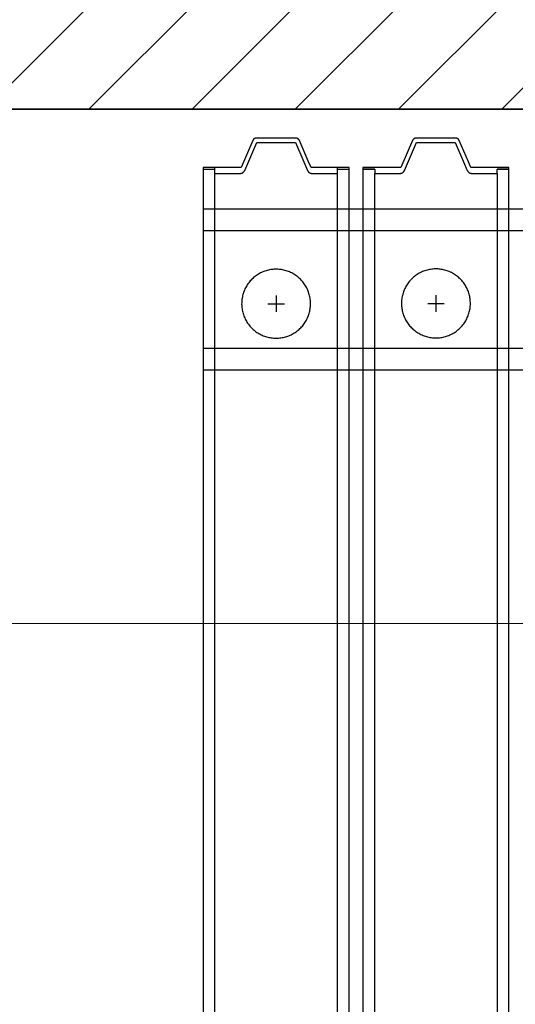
# Model space of a CAD drawing. Header units: millimetres. Extents: x -587 to 358276, y -26688 to 221215.
# Tile 196 of 256: x 11330 to 11364, y 10304 to 10372. Entities that reach past the tile are written whole.
import ezdxf

# ---------------------------------------------------------------- set-up
doc = ezdxf.new("R2010")
doc.units = ezdxf.units.MM
doc.header["$MEASUREMENT"] = 0
for name, color, linetype, lineweight in [('A_ściany projektowane', 5, 'Continuous', 35), ('l.wypełnien', 253, 'Continuous', 5), ('wymiarowanie', 176, 'Continuous', 9)]:
    doc.layers.add(name, color=color, linetype=linetype, lineweight=lineweight)
doc.layers.add('AVECO MODUŁY', color=40, linetype='Continuous')
doc.layers.add('AVECO TORY', color=7, linetype='Continuous')
doc.styles.add('styl2', font='simplex.shx')
doc.dimstyles.new('Skala 1-50', dxfattribs={"dimtxt": 12, "dimasz": 5, "dimexe": 1, "dimexo": 1, "dimgap": 1.5, "dimtad": 1, "dimdec": 1, "dimrnd": 0.5, "dimtxsty": 'styl2', "dimblk": 'ARCHTICK', "dimcen": 5, "dimadec": 0, "dimazin": 0, "dimtfac": 1, "dimtdec": 1, "dimtmove": 1, "dimatfit": 3, "dimldrblk": 'ARCHTICK', "dimfxl": 5, "dimfxlon": 1, "dimlwd": -1, "dimlwe": -1, "dimarcsym": 0})

# ---------------------------------------------------------------- blocks, each defined once
blk = doc.blocks.new('_ArchTick')
at = {"color": 0, "linetype": 'ByBlock', "const_width": 0.15}
blk.add_lwpolyline([(-0.5, -0.5), (0.5, 0.5)], dxfattribs=at)
blk = doc.blocks.new('*D3960')
at = {"layer": 'Defpoints', "color": 0}
for p in [(11212.912, 10365.413), (11839.145, 10365.413), (11839.145, 10330.215)]:
    blk.add_point(p, dxfattribs=at)
at = {"layer": 'wymiarowanie', "color": 0}
for p, q in [((11212.912, 10335.215), (11212.912, 10329.215)), ((11839.145, 10335.215), (11839.145, 10329.215)), ((11212.912, 10330.215), (11839.145, 10330.215))]:
    blk.add_line(p, q, dxfattribs=at)
at = {"layer": 'wymiarowanie', "color": 0, "xscale": 5, "yscale": 5, "zscale": 5, "rotation": 180}
blk.add_blockref('_ArchTick', (11212.912, 10330.215), dxfattribs=at)
at = {"layer": 'wymiarowanie', "color": 0, "xscale": 5, "yscale": 5, "zscale": 5}
blk.add_blockref('_ArchTick', (11839.145, 10330.215), dxfattribs=at)
at = {"layer": 'wymiarowanie', "color": 0, "insert": (11526.029, 10338.017), "char_height": 12, "attachment_point": 5, "style": 'styl2'}
blk.add_mtext('626', dxfattribs=at)

msp = doc.modelspace()

# ---------------------------------------------------------------- hatches: boundary and pattern name
at = {"layer": 'l.wypełnien'}
h = msp.add_hatch(dxfattribs=at)
h.set_pattern_fill('ANSI31', color=5, scale=40, style=0)
h.set_pattern_definition([(45, (0, 6.0705), (-3.5355339, 3.5355339), [])])
h.paths.add_polyline_path([(11291.352, 10408.593), (11291.352, 10365.413), (11391.259, 10365.413), (11391.259, 10408.593)])

# ---------------------------------------------------------------- linework, layer by layer
at = {"layer": 'A_ściany projektowane', "color": 5}
msp.add_lwpolyline([(11291.352, 10408.593), (11391.259, 10408.593), (11391.259, 10365.413), (11291.352, 10365.413)], close=True, dxfattribs=at)
at = {"layer": 'AVECO MODUŁY', "color": 7}
for p, q in [((11346.383, 10363.281), (11346.381, 10363.276)), ((11346.385, 10363.286), (11346.383, 10363.281)), ((11346.388, 10363.291), (11346.385, 10363.286)), ((11346.39, 10363.295), (11346.388, 10363.291)), ((11346.393, 10363.3), (11346.39, 10363.295)), ((11346.396, 10363.304), (11346.393, 10363.3)), ((11346.399, 10363.309), (11346.396, 10363.304)), ((11346.401, 10363.314), (11346.399, 10363.309)), ((11346.404, 10363.318), (11346.401, 10363.314)), ((11346.408, 10363.323), (11346.404, 10363.318)), ((11346.411, 10363.327), (11346.408, 10363.323)), ((11346.414, 10363.331), (11346.411, 10363.327)), ((11346.417, 10363.336), (11346.414, 10363.331)), ((11346.421, 10363.34), (11346.417, 10363.336)), ((11346.424, 10363.344), (11346.421, 10363.34)), ((11346.428, 10363.348), (11346.424, 10363.344)), ((11346.432, 10363.352), (11346.428, 10363.348)), ((11346.436, 10363.356), (11346.432, 10363.352)), ((11346.439, 10363.36), (11346.436, 10363.356)), ((11346.443, 10363.364), (11346.439, 10363.36)), ((11346.447, 10363.368), (11346.443, 10363.364)), ((11346.452, 10363.372), (11346.447, 10363.368)), ((11346.456, 10363.376), (11346.452, 10363.372)), ((11346.46, 10363.379), (11346.456, 10363.376)), ((11346.464, 10363.383), (11346.46, 10363.379)), ((11346.469, 10363.386), (11346.464, 10363.383)), ((11346.473, 10363.39), (11346.469, 10363.386)), ((11346.478, 10363.393), (11346.473, 10363.39)), ((11346.482, 10363.396), (11346.478, 10363.393)), ((11346.487, 10363.399), (11346.482, 10363.396)), ((11346.492, 10363.403), (11346.487, 10363.399)), ((11346.497, 10363.405), (11346.492, 10363.403)), ((11346.501, 10363.408), (11346.497, 10363.405)), ((11346.506, 10363.411), (11346.501, 10363.408)), ((11346.511, 10363.414), (11346.506, 10363.411)), ((11346.516, 10363.416), (11346.511, 10363.414)), ((11346.521, 10363.419), (11346.516, 10363.416)), ((11346.526, 10363.421), (11346.521, 10363.419)), ((11346.531, 10363.424), (11346.526, 10363.421)), ((11346.537, 10363.426), (11346.531, 10363.424)), ((11346.542, 10363.428), (11346.537, 10363.426)), ((11346.547, 10363.43), (11346.542, 10363.428)), ((11346.552, 10363.432), (11346.547, 10363.43)), ((11346.557, 10363.434), (11346.552, 10363.432)), ((11346.563, 10363.435), (11346.557, 10363.434)), ((11346.568, 10363.437), (11346.563, 10363.435)), ((11346.573, 10363.438), (11346.568, 10363.437)), ((11346.578, 10363.44), (11346.573, 10363.438)), ((11346.584, 10363.441), (11346.578, 10363.44)), ((11346.589, 10363.442), (11346.584, 10363.441)), ((11346.594, 10363.443), (11346.589, 10363.442)), ((11346.6, 10363.444), (11346.594, 10363.443)), ((11346.605, 10363.445), (11346.6, 10363.444)), ((11346.61, 10363.446), (11346.605, 10363.445)), ((11346.616, 10363.447), (11346.61, 10363.446)), ((11346.621, 10363.447), (11346.616, 10363.447)), ((11346.626, 10363.448), (11346.621, 10363.447)), ((11346.632, 10363.448), (11346.626, 10363.448)), ((11346.637, 10363.449), (11346.632, 10363.448)), ((11346.642, 10363.449), (11346.637, 10363.449)), ((11346.652, 10363.449), (11346.642, 10363.449)), ((11349.318, 10363.449), (11346.652, 10363.449)), ((11349.323, 10363.449), (11349.318, 10363.449)), ((11349.328, 10363.448), (11349.323, 10363.449)), ((11349.333, 10363.448), (11349.328, 10363.448)), ((11349.339, 10363.447), (11349.333, 10363.448)), ((11349.344, 10363.447), (11349.339, 10363.447)), ((11349.349, 10363.446), (11349.344, 10363.447)), ((11349.355, 10363.445), (11349.349, 10363.446)), ((11349.36, 10363.444), (11349.355, 10363.445)), ((11349.365, 10363.443), (11349.36, 10363.444)), ((11349.371, 10363.442), (11349.365, 10363.443)), ((11349.376, 10363.441), (11349.371, 10363.442)), ((11349.381, 10363.44), (11349.376, 10363.441)), ((11349.387, 10363.438), (11349.381, 10363.44)), ((11349.392, 10363.437), (11349.387, 10363.438)), ((11349.397, 10363.435), (11349.392, 10363.437)), ((11349.402, 10363.434), (11349.397, 10363.435)), ((11349.408, 10363.432), (11349.402, 10363.434)), ((11349.413, 10363.43), (11349.408, 10363.432)), ((11349.418, 10363.428), (11349.413, 10363.43)), ((11349.423, 10363.426), (11349.418, 10363.428)), ((11349.428, 10363.424), (11349.423, 10363.426)), ((11349.433, 10363.421), (11349.428, 10363.424)), ((11349.438, 10363.419), (11349.433, 10363.421)), ((11349.443, 10363.416), (11349.438, 10363.419)), ((11349.448, 10363.414), (11349.443, 10363.416)), ((11349.453, 10363.411), (11349.448, 10363.414)), ((11349.458, 10363.408), (11349.453, 10363.411)), ((11349.463, 10363.405), (11349.458, 10363.408)), ((11349.468, 10363.403), (11349.463, 10363.405)), ((11349.473, 10363.399), (11349.468, 10363.403)), ((11349.477, 10363.396), (11349.473, 10363.399)), ((11349.482, 10363.393), (11349.477, 10363.396)), ((11349.486, 10363.39), (11349.482, 10363.393)), ((11349.491, 10363.386), (11349.486, 10363.39)), ((11349.495, 10363.383), (11349.491, 10363.386)), ((11349.5, 10363.379), (11349.495, 10363.383)), ((11349.504, 10363.376), (11349.5, 10363.379)), ((11349.508, 10363.372), (11349.504, 10363.376)), ((11349.512, 10363.368), (11349.508, 10363.372)), ((11349.516, 10363.364), (11349.512, 10363.368)), ((11349.52, 10363.36), (11349.516, 10363.364)), ((11349.524, 10363.356), (11349.52, 10363.36)), ((11349.528, 10363.352), (11349.524, 10363.356)), ((11349.532, 10363.348), (11349.528, 10363.352)), ((11349.535, 10363.344), (11349.532, 10363.348)), ((11349.539, 10363.34), (11349.535, 10363.344)), ((11349.542, 10363.336), (11349.539, 10363.34)), ((11349.546, 10363.331), (11349.542, 10363.336)), ((11349.549, 10363.327), (11349.546, 10363.331)), ((11349.552, 10363.323), (11349.549, 10363.327)), ((11349.555, 10363.318), (11349.552, 10363.323)), ((11349.558, 10363.314), (11349.555, 10363.318)), ((11349.561, 10363.309), (11349.558, 10363.314)), ((11349.564, 10363.304), (11349.561, 10363.309)), ((11349.567, 10363.3), (11349.564, 10363.304)), ((11349.569, 10363.295), (11349.567, 10363.3)), ((11349.572, 10363.291), (11349.569, 10363.295)), ((11349.574, 10363.286), (11349.572, 10363.291)), ((11349.577, 10363.281), (11349.574, 10363.286)), ((11349.579, 10363.276), (11349.577, 10363.281)), ((11357.326, 10363.281), (11357.324, 10363.276)), ((11357.329, 10363.286), (11357.326, 10363.281)), ((11357.331, 10363.291), (11357.329, 10363.286)), ((11357.334, 10363.295), (11357.331, 10363.291)), ((11357.336, 10363.3), (11357.334, 10363.295)), ((11357.339, 10363.304), (11357.336, 10363.3)), ((11357.342, 10363.309), (11357.339, 10363.304)), ((11357.345, 10363.314), (11357.342, 10363.309)), ((11357.348, 10363.318), (11357.345, 10363.314)), ((11357.351, 10363.323), (11357.348, 10363.318)), ((11357.354, 10363.327), (11357.351, 10363.323)), ((11357.357, 10363.331), (11357.354, 10363.327)), ((11357.361, 10363.336), (11357.357, 10363.331)), ((11357.364, 10363.34), (11357.361, 10363.336)), ((11357.368, 10363.344), (11357.364, 10363.34)), ((11357.371, 10363.348), (11357.368, 10363.344)), ((11357.375, 10363.352), (11357.371, 10363.348)), ((11357.379, 10363.356), (11357.375, 10363.352)), ((11357.383, 10363.36), (11357.379, 10363.356)), ((11357.387, 10363.364), (11357.383, 10363.36)), ((11357.391, 10363.368), (11357.387, 10363.364)), ((11357.395, 10363.372), (11357.391, 10363.368)), ((11357.399, 10363.376), (11357.395, 10363.372)), ((11357.403, 10363.379), (11357.399, 10363.376)), ((11357.408, 10363.383), (11357.403, 10363.379)), ((11357.412, 10363.386), (11357.408, 10363.383)), ((11357.417, 10363.39), (11357.412, 10363.386)), ((11357.421, 10363.393), (11357.417, 10363.39)), ((11357.426, 10363.396), (11357.421, 10363.393)), ((11357.43, 10363.399), (11357.426, 10363.396)), ((11357.435, 10363.403), (11357.43, 10363.399)), ((11357.44, 10363.405), (11357.435, 10363.403)), ((11357.445, 10363.408), (11357.44, 10363.405)), ((11357.45, 10363.411), (11357.445, 10363.408)), ((11357.455, 10363.414), (11357.45, 10363.411)), ((11357.46, 10363.416), (11357.455, 10363.414)), ((11357.465, 10363.419), (11357.46, 10363.416)), ((11357.47, 10363.421), (11357.465, 10363.419)), ((11357.475, 10363.424), (11357.47, 10363.421)), ((11357.48, 10363.426), (11357.475, 10363.424)), ((11357.485, 10363.428), (11357.48, 10363.426)), ((11357.49, 10363.43), (11357.485, 10363.428)), ((11357.495, 10363.432), (11357.49, 10363.43)), ((11357.501, 10363.434), (11357.495, 10363.432)), ((11357.506, 10363.435), (11357.501, 10363.434)), ((11357.511, 10363.437), (11357.506, 10363.435)), ((11357.517, 10363.438), (11357.511, 10363.437)), ((11357.522, 10363.44), (11357.517, 10363.438)), ((11357.527, 10363.441), (11357.522, 10363.44)), ((11357.532, 10363.442), (11357.527, 10363.441)), ((11357.538, 10363.443), (11357.532, 10363.442)), ((11357.543, 10363.444), (11357.538, 10363.443)), ((11357.548, 10363.445), (11357.543, 10363.444)), ((11357.554, 10363.446), (11357.548, 10363.445)), ((11357.559, 10363.447), (11357.554, 10363.446)), ((11357.564, 10363.447), (11357.559, 10363.447)), ((11357.57, 10363.448), (11357.564, 10363.447)), ((11357.575, 10363.448), (11357.57, 10363.448)), ((11357.58, 10363.449), (11357.575, 10363.448)), ((11357.585, 10363.449), (11357.58, 10363.449)), ((11357.596, 10363.449), (11357.585, 10363.449)), ((11360.261, 10363.449), (11357.596, 10363.449)), ((11360.266, 10363.449), (11360.261, 10363.449)), ((11360.272, 10363.448), (11360.266, 10363.449)), ((11360.277, 10363.448), (11360.272, 10363.448)), ((11360.282, 10363.447), (11360.277, 10363.448)), ((11360.287, 10363.447), (11360.282, 10363.447)), ((11360.293, 10363.446), (11360.287, 10363.447)), ((11360.298, 10363.445), (11360.293, 10363.446)), ((11360.303, 10363.444), (11360.298, 10363.445)), ((11360.309, 10363.443), (11360.303, 10363.444)), ((11360.314, 10363.442), (11360.309, 10363.443)), ((11360.319, 10363.441), (11360.314, 10363.442)), ((11360.325, 10363.44), (11360.319, 10363.441)), ((11360.33, 10363.438), (11360.325, 10363.44)), ((11360.335, 10363.437), (11360.33, 10363.438)), ((11360.34, 10363.435), (11360.335, 10363.437)), ((11360.346, 10363.434), (11360.34, 10363.435)), ((11360.351, 10363.432), (11360.346, 10363.434)), ((11360.356, 10363.43), (11360.351, 10363.432)), ((11360.361, 10363.428), (11360.356, 10363.43)), ((11360.366, 10363.426), (11360.361, 10363.428)), ((11360.372, 10363.424), (11360.366, 10363.426)), ((11360.377, 10363.421), (11360.372, 10363.424)), ((11360.382, 10363.419), (11360.377, 10363.421)), ((11360.387, 10363.416), (11360.382, 10363.419)), ((11360.392, 10363.414), (11360.387, 10363.416)), ((11360.397, 10363.411), (11360.392, 10363.414)), ((11360.402, 10363.408), (11360.397, 10363.411)), ((11360.406, 10363.405), (11360.402, 10363.408)), ((11360.411, 10363.403), (11360.406, 10363.405)), ((11360.416, 10363.399), (11360.411, 10363.403)), ((11360.421, 10363.396), (11360.416, 10363.399)), ((11360.425, 10363.393), (11360.421, 10363.396)), ((11360.43, 10363.39), (11360.425, 10363.393)), ((11360.434, 10363.386), (11360.43, 10363.39)), ((11360.439, 10363.383), (11360.434, 10363.386)), ((11360.443, 10363.379), (11360.439, 10363.383)), ((11360.447, 10363.376), (11360.443, 10363.379)), ((11360.451, 10363.372), (11360.447, 10363.376)), ((11360.456, 10363.368), (11360.451, 10363.372)), ((11360.46, 10363.364), (11360.456, 10363.368)), ((11360.464, 10363.36), (11360.46, 10363.364)), ((11360.467, 10363.356), (11360.464, 10363.36)), ((11360.471, 10363.352), (11360.467, 10363.356)), ((11360.475, 10363.348), (11360.471, 10363.352)), ((11360.479, 10363.344), (11360.475, 10363.348)), ((11360.482, 10363.34), (11360.479, 10363.344)), ((11360.486, 10363.336), (11360.482, 10363.34)), ((11360.489, 10363.331), (11360.486, 10363.336)), ((11360.492, 10363.327), (11360.489, 10363.331)), ((11360.495, 10363.323), (11360.492, 10363.327)), ((11360.499, 10363.318), (11360.495, 10363.323)), ((11360.502, 10363.314), (11360.499, 10363.318)), ((11360.504, 10363.309), (11360.502, 10363.314)), ((11360.507, 10363.304), (11360.504, 10363.309)), ((11360.51, 10363.3), (11360.507, 10363.304)), ((11360.513, 10363.295), (11360.51, 10363.3)), ((11360.515, 10363.291), (11360.513, 10363.295)), ((11360.518, 10363.286), (11360.515, 10363.291)), ((11360.52, 10363.281), (11360.518, 10363.286)), ((11360.522, 10363.276), (11360.52, 10363.281)), ((11346.381, 10363.276), (11345.589, 10361.425)), ((11345.834, 10361.235), (11346.652, 10363.149)), ((11346.652, 10363.149), (11347.668, 10363.149)), ((11347.668, 10363.149), (11349.307, 10363.149)), ((11349.307, 10363.149), (11349.881, 10361.808)), ((11350.205, 10361.813), (11349.579, 10363.276)), ((11357.324, 10363.276), (11356.533, 10361.425)), ((11356.777, 10361.235), (11357.596, 10363.149)), ((11357.596, 10363.149), (11358.611, 10363.149)), ((11358.611, 10363.149), (11360.251, 10363.149)), ((11360.251, 10363.149), (11360.824, 10361.808)), ((11361.148, 10361.813), (11360.522, 10363.276)), ((11345.205, 10361.425), (11342.98, 10361.425)), ((11342.98, 10361.325), (11343.023, 10361.325)), ((11342.985, 10361.425), (11342.985, 10251.872)), ((11343.023, 10361.325), (11343.791, 10361.325)), ((11343.791, 10251.672), (11343.791, 10361.425)), ((11345.589, 10361.425), (11345.205, 10361.425)), ((11349.881, 10361.808), (11350.129, 10361.227)), ((11350.371, 10361.425), (11350.205, 10361.813)), ((11352.169, 10361.425), (11350.371, 10361.425)), ((11352.169, 10361.425), (11352.169, 10251.672)), ((11352.98, 10361.425), (11352.169, 10361.425)), ((11352.169, 10361.325), (11352.212, 10361.325)), ((11352.212, 10361.325), (11352.98, 10361.325)), ((11352.98, 10251.872), (11352.98, 10361.425)), ((11352.98, 10361.325), (11352.98, 10361.425)), ((11353.923, 10361.425), (11353.923, 10361.325)), ((11354.734, 10361.425), (11353.923, 10361.425)), ((11353.923, 10361.325), (11354.734, 10361.325)), ((11353.928, 10361.325), (11353.928, 10249.749)), ((11354.734, 10361.325), (11353.928, 10361.325)), ((11355.753, 10361.425), (11354.734, 10361.425)), ((11354.734, 10361.325), (11354.734, 10361.225)), ((11356.148, 10361.425), (11355.753, 10361.425)), ((11356.533, 10361.425), (11356.148, 10361.425)), ((11360.824, 10361.808), (11361.073, 10361.227)), ((11361.314, 10361.425), (11361.148, 10361.813)), ((11362.093, 10361.425), (11361.314, 10361.425)), ((11363.112, 10361.425), (11362.093, 10361.425)), ((11363.923, 10361.425), (11363.112, 10361.425)), ((11363.923, 10361.325), (11363.112, 10361.325)), ((11363.112, 10361.225), (11363.112, 10361.325)), ((11363.112, 10361.325), (11363.423, 10361.325)), ((11363.423, 10361.325), (11363.923, 10361.325)), ((11363.923, 10361.325), (11363.923, 10361.425)), ((11363.923, 10249.749), (11363.923, 10361.325)), ((11343.791, 10361.025), (11345.525, 10361.025)), ((11345.525, 10361.025), (11345.537, 10361.026)), ((11345.537, 10361.026), (11345.548, 10361.027)), ((11345.548, 10361.027), (11345.56, 10361.028)), ((11345.56, 10361.028), (11345.572, 10361.03)), ((11345.572, 10361.03), (11345.584, 10361.032)), ((11345.584, 10361.032), (11345.595, 10361.035)), ((11345.595, 10361.035), (11345.607, 10361.038)), ((11345.607, 10361.038), (11345.619, 10361.041)), ((11345.619, 10361.041), (11345.625, 10361.043)), ((11345.625, 10361.043), (11345.631, 10361.045)), ((11345.631, 10361.045), (11345.636, 10361.047)), ((11345.636, 10361.047), (11345.642, 10361.05)), ((11345.642, 10361.05), (11345.648, 10361.052)), ((11345.648, 10361.052), (11345.653, 10361.054)), ((11345.653, 10361.054), (11345.659, 10361.057)), ((11345.659, 10361.057), (11345.665, 10361.059)), ((11345.665, 10361.059), (11345.67, 10361.062)), ((11345.67, 10361.062), (11345.676, 10361.065)), ((11345.676, 10361.065), (11345.681, 10361.068)), ((11345.681, 10361.068), (11345.687, 10361.071)), ((11345.687, 10361.071), (11345.692, 10361.074)), ((11345.692, 10361.074), (11345.697, 10361.077)), ((11345.697, 10361.077), (11345.703, 10361.081)), ((11345.703, 10361.081), (11345.708, 10361.084)), ((11345.708, 10361.084), (11345.713, 10361.088)), ((11345.713, 10361.088), (11345.718, 10361.091)), ((11345.718, 10361.091), (11345.723, 10361.095)), ((11345.723, 10361.095), (11345.728, 10361.099)), ((11345.728, 10361.099), (11345.733, 10361.102)), ((11345.733, 10361.102), (11345.738, 10361.106)), ((11345.738, 10361.106), (11345.742, 10361.11)), ((11345.742, 10361.11), (11345.747, 10361.114)), ((11345.747, 10361.114), (11345.751, 10361.119)), ((11345.751, 10361.119), (11345.756, 10361.123)), ((11345.756, 10361.123), (11345.76, 10361.127)), ((11345.76, 10361.127), (11345.765, 10361.131)), ((11345.765, 10361.131), (11345.773, 10361.14)), ((11345.773, 10361.14), (11345.781, 10361.15)), ((11345.781, 10361.15), (11345.789, 10361.159)), ((11345.789, 10361.159), (11345.796, 10361.168)), ((11345.796, 10361.168), (11345.803, 10361.178)), ((11345.803, 10361.178), (11345.809, 10361.188)), ((11345.809, 10361.188), (11345.815, 10361.198)), ((11345.815, 10361.198), (11345.821, 10361.208)), ((11345.821, 10361.208), (11345.83, 10361.227)), ((11345.83, 10361.227), (11345.834, 10361.235)), ((11350.129, 10361.227), (11350.133, 10361.219)), ((11350.133, 10361.219), (11350.139, 10361.208)), ((11350.139, 10361.208), (11350.144, 10361.198)), ((11350.144, 10361.198), (11350.15, 10361.188)), ((11350.15, 10361.188), (11350.157, 10361.178)), ((11350.157, 10361.178), (11350.164, 10361.168)), ((11350.164, 10361.168), (11350.171, 10361.159)), ((11350.171, 10361.159), (11350.179, 10361.15)), ((11350.179, 10361.15), (11350.187, 10361.14)), ((11350.187, 10361.14), (11350.195, 10361.131)), ((11350.195, 10361.131), (11350.199, 10361.127)), ((11350.199, 10361.127), (11350.204, 10361.123)), ((11350.204, 10361.123), (11350.208, 10361.119)), ((11350.208, 10361.119), (11350.213, 10361.114)), ((11350.213, 10361.114), (11350.217, 10361.11)), ((11350.217, 10361.11), (11350.222, 10361.106)), ((11350.222, 10361.106), (11350.227, 10361.102)), ((11350.227, 10361.102), (11350.232, 10361.099)), ((11350.232, 10361.099), (11350.237, 10361.095)), ((11350.237, 10361.095), (11350.242, 10361.091)), ((11350.242, 10361.091), (11350.247, 10361.088)), ((11350.247, 10361.088), (11350.252, 10361.084)), ((11350.252, 10361.084), (11350.257, 10361.081)), ((11350.257, 10361.081), (11350.262, 10361.077)), ((11350.262, 10361.077), (11350.268, 10361.074)), ((11350.268, 10361.074), (11350.273, 10361.071)), ((11350.273, 10361.071), (11350.278, 10361.068)), ((11350.278, 10361.068), (11350.284, 10361.065)), ((11350.284, 10361.065), (11350.289, 10361.062)), ((11350.289, 10361.062), (11350.295, 10361.059)), ((11350.295, 10361.059), (11350.301, 10361.057)), ((11350.301, 10361.057), (11350.306, 10361.054)), ((11350.306, 10361.054), (11350.312, 10361.052)), ((11350.312, 10361.052), (11350.318, 10361.05)), ((11350.318, 10361.05), (11350.323, 10361.047)), ((11350.323, 10361.047), (11350.329, 10361.045)), ((11350.329, 10361.045), (11350.335, 10361.043)), ((11350.335, 10361.043), (11350.341, 10361.041)), ((11350.341, 10361.041), (11350.353, 10361.038)), ((11350.353, 10361.038), (11350.364, 10361.035)), ((11350.364, 10361.035), (11350.376, 10361.032)), ((11350.376, 10361.032), (11350.388, 10361.03)), ((11350.388, 10361.03), (11350.4, 10361.028)), ((11350.4, 10361.028), (11350.411, 10361.027)), ((11350.411, 10361.027), (11350.423, 10361.026)), ((11350.423, 10361.026), (11350.435, 10361.025)), ((11350.435, 10361.025), (11352.169, 10361.025)), ((11354.734, 10361.225), (11354.734, 10361.025)), ((11354.734, 10249.749), (11354.734, 10361.025)), ((11354.734, 10361.025), (11355.358, 10361.025)), ((11355.358, 10361.025), (11356.468, 10361.025)), ((11356.468, 10361.025), (11356.48, 10361.026)), ((11356.48, 10361.026), (11356.492, 10361.027)), ((11356.492, 10361.027), (11356.503, 10361.028)), ((11356.503, 10361.028), (11356.515, 10361.03)), ((11356.515, 10361.03), (11356.527, 10361.032)), ((11356.527, 10361.032), (11356.539, 10361.035)), ((11356.539, 10361.035), (11356.551, 10361.038)), ((11356.551, 10361.038), (11356.562, 10361.041)), ((11356.562, 10361.041), (11356.568, 10361.043)), ((11356.568, 10361.043), (11356.574, 10361.045)), ((11356.574, 10361.045), (11356.58, 10361.047)), ((11356.58, 10361.047), (11356.585, 10361.05)), ((11356.585, 10361.05), (11356.591, 10361.052)), ((11356.591, 10361.052), (11356.597, 10361.054)), ((11356.597, 10361.054), (11356.602, 10361.057)), ((11356.602, 10361.057), (11356.608, 10361.059)), ((11356.608, 10361.059), (11356.614, 10361.062)), ((11356.614, 10361.062), (11356.619, 10361.065)), ((11356.619, 10361.065), (11356.625, 10361.068)), ((11356.625, 10361.068), (11356.63, 10361.071)), ((11356.63, 10361.071), (11356.635, 10361.074)), ((11356.635, 10361.074), (11356.641, 10361.077)), ((11356.641, 10361.077), (11356.646, 10361.081)), ((11356.646, 10361.081), (11356.651, 10361.084)), ((11356.651, 10361.084), (11356.656, 10361.088)), ((11356.656, 10361.088), (11356.661, 10361.091)), ((11356.661, 10361.091), (11356.666, 10361.095)), ((11356.666, 10361.095), (11356.671, 10361.099)), ((11356.671, 10361.099), (11356.676, 10361.102)), ((11356.676, 10361.102), (11356.681, 10361.106)), ((11356.681, 10361.106), (11356.686, 10361.11)), ((11356.686, 10361.11), (11356.69, 10361.114)), ((11356.69, 10361.114), (11356.695, 10361.119)), ((11356.695, 10361.119), (11356.699, 10361.123)), ((11356.699, 10361.123), (11356.704, 10361.127)), ((11356.704, 10361.127), (11356.708, 10361.131)), ((11356.708, 10361.131), (11356.716, 10361.14)), ((11356.716, 10361.14), (11356.724, 10361.15)), ((11356.724, 10361.15), (11356.732, 10361.159)), ((11356.732, 10361.159), (11356.739, 10361.168)), ((11356.739, 10361.168), (11356.746, 10361.178)), ((11356.746, 10361.178), (11356.753, 10361.188)), ((11356.753, 10361.188), (11356.759, 10361.198)), ((11356.759, 10361.198), (11356.764, 10361.208)), ((11356.764, 10361.208), (11356.774, 10361.227)), ((11356.774, 10361.227), (11356.777, 10361.235)), ((11361.073, 10361.227), (11361.077, 10361.219)), ((11361.077, 10361.219), (11361.082, 10361.208)), ((11361.082, 10361.208), (11361.088, 10361.198)), ((11361.088, 10361.198), (11361.094, 10361.188)), ((11361.094, 10361.188), (11361.1, 10361.178)), ((11361.1, 10361.178), (11361.107, 10361.168)), ((11361.107, 10361.168), (11361.114, 10361.159)), ((11361.114, 10361.159), (11361.122, 10361.15)), ((11361.122, 10361.15), (11361.13, 10361.14)), ((11361.13, 10361.14), (11361.138, 10361.131)), ((11361.138, 10361.131), (11361.143, 10361.127)), ((11361.143, 10361.127), (11361.147, 10361.123)), ((11361.147, 10361.123), (11361.152, 10361.119)), ((11361.152, 10361.119), (11361.156, 10361.114)), ((11361.156, 10361.114), (11361.161, 10361.11)), ((11361.161, 10361.11), (11361.165, 10361.106)), ((11361.165, 10361.106), (11361.17, 10361.102)), ((11361.17, 10361.102), (11361.175, 10361.099)), ((11361.175, 10361.099), (11361.18, 10361.095)), ((11361.18, 10361.095), (11361.185, 10361.091)), ((11361.185, 10361.091), (11361.19, 10361.088)), ((11361.19, 10361.088), (11361.195, 10361.084)), ((11361.195, 10361.084), (11361.2, 10361.081)), ((11361.2, 10361.081), (11361.206, 10361.077)), ((11361.206, 10361.077), (11361.211, 10361.074)), ((11361.211, 10361.074), (11361.216, 10361.071)), ((11361.216, 10361.071), (11361.222, 10361.068)), ((11361.222, 10361.068), (11361.227, 10361.065)), ((11361.227, 10361.065), (11361.233, 10361.062)), ((11361.233, 10361.062), (11361.238, 10361.059)), ((11361.238, 10361.059), (11361.244, 10361.057)), ((11361.244, 10361.057), (11361.25, 10361.054)), ((11361.25, 10361.054), (11361.255, 10361.052)), ((11361.255, 10361.052), (11361.261, 10361.05)), ((11361.261, 10361.05), (11361.267, 10361.047)), ((11361.267, 10361.047), (11361.273, 10361.045)), ((11361.273, 10361.045), (11361.278, 10361.043)), ((11361.278, 10361.043), (11361.284, 10361.041)), ((11361.284, 10361.041), (11361.296, 10361.038)), ((11361.296, 10361.038), (11361.308, 10361.035)), ((11361.308, 10361.035), (11361.319, 10361.032)), ((11361.319, 10361.032), (11361.331, 10361.03)), ((11361.331, 10361.03), (11361.343, 10361.028)), ((11361.343, 10361.028), (11361.355, 10361.027)), ((11361.355, 10361.027), (11361.366, 10361.026)), ((11361.366, 10361.026), (11361.378, 10361.025)), ((11361.378, 10361.025), (11363.112, 10361.025)), ((11363.112, 10361.025), (11363.112, 10361.225)), ((11363.112, 10361.025), (11363.112, 10250.049)), ((11346.439, 10353.893), (11346.378, 10353.839)), ((11346.502, 10353.946), (11346.439, 10353.893)), ((11346.567, 10353.996), (11346.502, 10353.946)), ((11346.633, 10354.044), (11346.567, 10353.996)), ((11346.701, 10354.09), (11346.633, 10354.044)), ((11346.771, 10354.133), (11346.701, 10354.09)), ((11346.842, 10354.173), (11346.771, 10354.133)), ((11346.914, 10354.212), (11346.842, 10354.173)), ((11346.988, 10354.247), (11346.914, 10354.212)), ((11347.063, 10354.281), (11346.988, 10354.247)), ((11347.139, 10354.311), (11347.063, 10354.281)), ((11347.216, 10354.339), (11347.139, 10354.311)), ((11347.294, 10354.364), (11347.216, 10354.339)), ((11347.372, 10354.387), (11347.294, 10354.364)), ((11347.452, 10354.406), (11347.372, 10354.387)), ((11347.532, 10354.423), (11347.452, 10354.406)), ((11347.613, 10354.437), (11347.532, 10354.423)), ((11347.694, 10354.449), (11347.613, 10354.437)), ((11347.775, 10354.457), (11347.694, 10354.449)), ((11347.857, 10354.463), (11347.775, 10354.457)), ((11347.939, 10354.466), (11347.857, 10354.463)), ((11348.021, 10354.466), (11347.939, 10354.466)), ((11348.103, 10354.463), (11348.021, 10354.466)), ((11348.184, 10354.457), (11348.103, 10354.463)), ((11348.266, 10354.449), (11348.184, 10354.457)), ((11348.347, 10354.437), (11348.266, 10354.449)), ((11348.428, 10354.423), (11348.347, 10354.437)), ((11348.508, 10354.406), (11348.428, 10354.423)), ((11348.587, 10354.387), (11348.508, 10354.406)), ((11348.666, 10354.364), (11348.587, 10354.387)), ((11348.744, 10354.339), (11348.666, 10354.364)), ((11348.821, 10354.311), (11348.744, 10354.339)), ((11348.897, 10354.281), (11348.821, 10354.311)), ((11348.972, 10354.247), (11348.897, 10354.281)), ((11349.046, 10354.212), (11348.972, 10354.247)), ((11349.118, 10354.173), (11349.046, 10354.212)), ((11349.189, 10354.133), (11349.118, 10354.173)), ((11349.259, 10354.09), (11349.189, 10354.133)), ((11349.327, 10354.044), (11349.259, 10354.09)), ((11349.393, 10353.996), (11349.327, 10354.044)), ((11349.458, 10353.946), (11349.393, 10353.996)), ((11349.521, 10353.893), (11349.458, 10353.946)), ((11349.582, 10353.839), (11349.521, 10353.893)), ((11357.326, 10353.86), (11357.267, 10353.803)), ((11357.387, 10353.915), (11357.326, 10353.86)), ((11357.45, 10353.967), (11357.387, 10353.915)), ((11357.515, 10354.017), (11357.45, 10353.967)), ((11357.582, 10354.065), (11357.515, 10354.017)), ((11357.65, 10354.111), (11357.582, 10354.065)), ((11357.719, 10354.154), (11357.65, 10354.111)), ((11357.79, 10354.195), (11357.719, 10354.154)), ((11357.863, 10354.233), (11357.79, 10354.195)), ((11357.936, 10354.269), (11357.863, 10354.233)), ((11358.011, 10354.302), (11357.936, 10354.269)), ((11358.087, 10354.332), (11358.011, 10354.302)), ((11358.164, 10354.36), (11358.087, 10354.332)), ((11358.242, 10354.385), (11358.164, 10354.36)), ((11358.321, 10354.408), (11358.242, 10354.385)), ((11358.4, 10354.427), (11358.321, 10354.408)), ((11358.481, 10354.444), (11358.4, 10354.427)), ((11358.561, 10354.459), (11358.481, 10354.444)), ((11358.642, 10354.47), (11358.561, 10354.459)), ((11358.724, 10354.478), (11358.642, 10354.47)), ((11358.806, 10354.484), (11358.724, 10354.478)), ((11358.887, 10354.487), (11358.806, 10354.484)), ((11358.969, 10354.487), (11358.887, 10354.487)), ((11359.051, 10354.484), (11358.969, 10354.487)), ((11359.133, 10354.478), (11359.051, 10354.484)), ((11359.214, 10354.47), (11359.133, 10354.478)), ((11359.295, 10354.459), (11359.214, 10354.47)), ((11359.376, 10354.444), (11359.295, 10354.459)), ((11359.456, 10354.427), (11359.376, 10354.444)), ((11359.536, 10354.408), (11359.456, 10354.427)), ((11359.615, 10354.385), (11359.536, 10354.408)), ((11359.692, 10354.36), (11359.615, 10354.385)), ((11359.769, 10354.332), (11359.692, 10354.36)), ((11359.845, 10354.302), (11359.769, 10354.332)), ((11359.92, 10354.269), (11359.845, 10354.302)), ((11359.994, 10354.233), (11359.92, 10354.269)), ((11360.067, 10354.195), (11359.994, 10354.233)), ((11360.138, 10354.154), (11360.067, 10354.195)), ((11360.207, 10354.111), (11360.138, 10354.154)), ((11360.275, 10354.065), (11360.207, 10354.111)), ((11360.342, 10354.017), (11360.275, 10354.065)), ((11360.406, 10353.967), (11360.342, 10354.017)), ((11360.469, 10353.915), (11360.406, 10353.967)), ((11360.53, 10353.86), (11360.469, 10353.915)), ((11360.59, 10353.803), (11360.53, 10353.86)), ((11345.884, 10353.191), (11345.848, 10353.117)), ((11345.923, 10353.263), (11345.884, 10353.191)), ((11345.964, 10353.333), (11345.923, 10353.263)), ((11346.008, 10353.403), (11345.964, 10353.333)), ((11346.054, 10353.47), (11346.008, 10353.403)), ((11346.103, 10353.536), (11346.054, 10353.47)), ((11346.153, 10353.6), (11346.103, 10353.536)), ((11346.206, 10353.663), (11346.153, 10353.6)), ((11346.262, 10353.724), (11346.206, 10353.663)), ((11346.319, 10353.782), (11346.262, 10353.724)), ((11346.378, 10353.839), (11346.319, 10353.782)), ((11349.641, 10353.782), (11349.582, 10353.839)), ((11349.698, 10353.724), (11349.641, 10353.782)), ((11349.753, 10353.663), (11349.698, 10353.724)), ((11349.806, 10353.6), (11349.753, 10353.663)), ((11349.857, 10353.536), (11349.806, 10353.6)), ((11349.905, 10353.47), (11349.857, 10353.536)), ((11349.952, 10353.403), (11349.905, 10353.47)), ((11349.995, 10353.333), (11349.952, 10353.403)), ((11350.037, 10353.263), (11349.995, 10353.333)), ((11350.076, 10353.191), (11350.037, 10353.263)), ((11350.112, 10353.117), (11350.076, 10353.191)), ((11356.833, 10353.212), (11356.796, 10353.138)), ((11356.871, 10353.284), (11356.833, 10353.212)), ((11356.913, 10353.355), (11356.871, 10353.284)), ((11356.957, 10353.424), (11356.913, 10353.355)), ((11357.003, 10353.491), (11356.957, 10353.424)), ((11357.051, 10353.557), (11357.003, 10353.491)), ((11357.102, 10353.622), (11357.051, 10353.557)), ((11357.155, 10353.684), (11357.102, 10353.622)), ((11357.21, 10353.745), (11357.155, 10353.684)), ((11357.267, 10353.803), (11357.21, 10353.745)), ((11360.647, 10353.745), (11360.59, 10353.803)), ((11360.702, 10353.684), (11360.647, 10353.745)), ((11360.755, 10353.622), (11360.702, 10353.684)), ((11360.805, 10353.557), (11360.755, 10353.622)), ((11360.854, 10353.491), (11360.805, 10353.557)), ((11360.9, 10353.424), (11360.854, 10353.491)), ((11360.944, 10353.355), (11360.9, 10353.424)), ((11360.985, 10353.284), (11360.944, 10353.355)), ((11361.024, 10353.212), (11360.985, 10353.284)), ((11361.061, 10353.138), (11361.024, 10353.212)), ((11345.667, 10352.574), (11345.652, 10352.494)), ((11345.685, 10352.654), (11345.667, 10352.574)), ((11345.705, 10352.734), (11345.685, 10352.654)), ((11345.728, 10352.812), (11345.705, 10352.734)), ((11345.754, 10352.89), (11345.728, 10352.812)), ((11345.783, 10352.967), (11345.754, 10352.89)), ((11345.814, 10353.043), (11345.783, 10352.967)), ((11345.848, 10353.117), (11345.814, 10353.043)), ((11347.98, 10352.673), (11347.98, 10351.54)), ((11350.146, 10353.043), (11350.112, 10353.117)), ((11350.177, 10352.967), (11350.146, 10353.043)), ((11350.205, 10352.89), (11350.177, 10352.967)), ((11350.231, 10352.812), (11350.205, 10352.89)), ((11350.254, 10352.734), (11350.231, 10352.812)), ((11350.275, 10352.654), (11350.254, 10352.734)), ((11350.292, 10352.574), (11350.275, 10352.654)), ((11350.307, 10352.494), (11350.292, 10352.574)), ((11356.601, 10352.515), (11356.589, 10352.434)), ((11356.616, 10352.596), (11356.601, 10352.515)), ((11356.633, 10352.676), (11356.616, 10352.596)), ((11356.654, 10352.755), (11356.633, 10352.676)), ((11356.677, 10352.834), (11356.654, 10352.755)), ((11356.703, 10352.911), (11356.677, 10352.834)), ((11356.731, 10352.988), (11356.703, 10352.911)), ((11356.762, 10353.064), (11356.731, 10352.988)), ((11356.796, 10353.138), (11356.762, 10353.064)), ((11358.928, 10352.695), (11358.928, 10351.561)), ((11361.094, 10353.064), (11361.061, 10353.138)), ((11361.125, 10352.988), (11361.094, 10353.064)), ((11361.154, 10352.911), (11361.125, 10352.988)), ((11361.18, 10352.834), (11361.154, 10352.911)), ((11361.203, 10352.755), (11361.18, 10352.834)), ((11361.223, 10352.676), (11361.203, 10352.755)), ((11361.241, 10352.596), (11361.223, 10352.676)), ((11361.256, 10352.515), (11361.241, 10352.596)), ((11361.268, 10352.434), (11361.256, 10352.515)), ((11345.621, 10352.168), (11345.62, 10352.086)), ((11345.62, 10352.086), (11345.623, 10352.004)), ((11345.625, 10352.25), (11345.621, 10352.168)), ((11345.623, 10352.004), (11345.628, 10351.922)), ((11345.631, 10352.331), (11345.625, 10352.25)), ((11345.628, 10351.922), (11345.635, 10351.841)), ((11345.64, 10352.413), (11345.631, 10352.331)), ((11345.635, 10351.841), (11345.646, 10351.76)), ((11345.652, 10352.494), (11345.64, 10352.413)), ((11347.413, 10352.107), (11348.547, 10352.107)), ((11350.319, 10352.413), (11350.307, 10352.494)), ((11350.314, 10351.76), (11350.324, 10351.841)), ((11350.329, 10352.331), (11350.319, 10352.413)), ((11350.324, 10351.841), (11350.332, 10351.922)), ((11350.335, 10352.25), (11350.329, 10352.331)), ((11350.332, 10351.922), (11350.337, 10352.004)), ((11350.339, 10352.168), (11350.335, 10352.25)), ((11350.337, 10352.004), (11350.339, 10352.086)), ((11350.339, 10352.086), (11350.339, 10352.168)), ((11356.57, 10352.189), (11356.569, 10352.107)), ((11356.569, 10352.107), (11356.571, 10352.025)), ((11356.573, 10352.271), (11356.57, 10352.189)), ((11356.571, 10352.025), (11356.576, 10351.944)), ((11356.58, 10352.353), (11356.573, 10352.271)), ((11356.576, 10351.944), (11356.584, 10351.862)), ((11356.589, 10352.434), (11356.58, 10352.353)), ((11356.584, 10351.862), (11356.595, 10351.781)), ((11358.362, 10352.128), (11359.495, 10352.128)), ((11361.262, 10351.781), (11361.273, 10351.862)), ((11361.277, 10352.353), (11361.268, 10352.434)), ((11361.273, 10351.862), (11361.281, 10351.944)), ((11361.284, 10352.271), (11361.277, 10352.353)), ((11361.281, 10351.944), (11361.286, 10352.025)), ((11361.287, 10352.189), (11361.284, 10352.271)), ((11361.286, 10352.025), (11361.288, 10352.107)), ((11361.288, 10352.107), (11361.287, 10352.189)), ((11345.646, 10351.76), (11345.659, 10351.679)), ((11345.659, 10351.679), (11345.676, 10351.599)), ((11345.676, 10351.599), (11345.695, 10351.519)), ((11345.695, 10351.519), (11345.716, 10351.44)), ((11345.716, 10351.44), (11345.741, 10351.362)), ((11345.741, 10351.362), (11345.768, 10351.285)), ((11345.768, 10351.285), (11345.798, 10351.208)), ((11345.798, 10351.208), (11345.83, 10351.133)), ((11350.129, 10351.133), (11350.162, 10351.208)), ((11350.162, 10351.208), (11350.192, 10351.285)), ((11350.192, 10351.285), (11350.219, 10351.362)), ((11350.219, 10351.362), (11350.243, 10351.44)), ((11350.243, 10351.44), (11350.265, 10351.519)), ((11350.265, 10351.519), (11350.284, 10351.599)), ((11350.284, 10351.599), (11350.3, 10351.679)), ((11350.3, 10351.679), (11350.314, 10351.76)), ((11356.595, 10351.781), (11356.608, 10351.7)), ((11356.608, 10351.7), (11356.624, 10351.62)), ((11356.624, 10351.62), (11356.643, 10351.54)), ((11356.643, 10351.54), (11356.665, 10351.461)), ((11356.665, 10351.461), (11356.689, 10351.383)), ((11356.689, 10351.383), (11356.717, 10351.306)), ((11356.717, 10351.306), (11356.747, 10351.23)), ((11356.747, 10351.23), (11356.779, 10351.154)), ((11356.779, 10351.154), (11356.814, 10351.08)), ((11361.043, 10351.08), (11361.078, 10351.154)), ((11361.078, 10351.154), (11361.11, 10351.23)), ((11361.11, 10351.23), (11361.14, 10351.306)), ((11361.14, 10351.306), (11361.167, 10351.383)), ((11361.167, 10351.383), (11361.192, 10351.461)), ((11361.192, 10351.461), (11361.214, 10351.54)), ((11361.214, 10351.54), (11361.233, 10351.62)), ((11361.233, 10351.62), (11361.249, 10351.7)), ((11361.249, 10351.7), (11361.262, 10351.781)), ((11345.83, 10351.133), (11345.866, 10351.059)), ((11345.866, 10351.059), (11345.903, 10350.986)), ((11345.903, 10350.986), (11345.943, 10350.915)), ((11345.943, 10350.915), (11345.986, 10350.845)), ((11345.986, 10350.845), (11346.031, 10350.777)), ((11346.031, 10350.777), (11346.078, 10350.71)), ((11346.078, 10350.71), (11346.128, 10350.645)), ((11346.128, 10350.645), (11346.18, 10350.581)), ((11346.18, 10350.581), (11346.234, 10350.52)), ((11346.234, 10350.52), (11346.29, 10350.46)), ((11349.67, 10350.46), (11349.726, 10350.52)), ((11349.726, 10350.52), (11349.78, 10350.581)), ((11349.78, 10350.581), (11349.832, 10350.645)), ((11349.832, 10350.645), (11349.881, 10350.71)), ((11349.881, 10350.71), (11349.929, 10350.777)), ((11349.929, 10350.777), (11349.974, 10350.845)), ((11349.974, 10350.845), (11350.016, 10350.915)), ((11350.016, 10350.915), (11350.057, 10350.986)), ((11350.057, 10350.986), (11350.094, 10351.059)), ((11350.094, 10351.059), (11350.129, 10351.133)), ((11356.814, 10351.08), (11356.852, 10351.008)), ((11356.852, 10351.008), (11356.892, 10350.936)), ((11356.892, 10350.936), (11356.934, 10350.866)), ((11356.934, 10350.866), (11356.979, 10350.798)), ((11356.979, 10350.798), (11357.027, 10350.731)), ((11357.027, 10350.731), (11357.076, 10350.666)), ((11357.076, 10350.666), (11357.128, 10350.602)), ((11357.128, 10350.602), (11357.182, 10350.541)), ((11357.182, 10350.541), (11357.238, 10350.481)), ((11357.238, 10350.481), (11357.297, 10350.424)), ((11360.56, 10350.424), (11360.618, 10350.481)), ((11360.618, 10350.481), (11360.674, 10350.541)), ((11360.674, 10350.541), (11360.729, 10350.602)), ((11360.729, 10350.602), (11360.78, 10350.666)), ((11360.78, 10350.666), (11360.83, 10350.731)), ((11360.83, 10350.731), (11360.877, 10350.798)), ((11360.877, 10350.798), (11360.922, 10350.866)), ((11360.922, 10350.866), (11360.965, 10350.936)), ((11360.965, 10350.936), (11361.005, 10351.008)), ((11361.005, 10351.008), (11361.043, 10351.08)), ((11346.29, 10350.46), (11346.348, 10350.402)), ((11346.348, 10350.402), (11346.408, 10350.347)), ((11346.408, 10350.347), (11346.47, 10350.293)), ((11346.47, 10350.293), (11346.534, 10350.242)), ((11346.534, 10350.242), (11346.6, 10350.193)), ((11346.6, 10350.193), (11346.667, 10350.146)), ((11346.667, 10350.146), (11346.736, 10350.102)), ((11346.736, 10350.102), (11346.806, 10350.06)), ((11346.806, 10350.06), (11346.878, 10350.02)), ((11346.878, 10350.02), (11346.951, 10349.983)), ((11346.951, 10349.983), (11347.025, 10349.949)), ((11347.025, 10349.949), (11347.101, 10349.917)), ((11347.101, 10349.917), (11347.177, 10349.888)), ((11347.177, 10349.888), (11347.255, 10349.861)), ((11347.255, 10349.861), (11347.333, 10349.837)), ((11347.333, 10349.837), (11347.412, 10349.816)), ((11347.412, 10349.816), (11347.492, 10349.798)), ((11348.468, 10349.798), (11348.548, 10349.816)), ((11348.548, 10349.816), (11348.627, 10349.837)), ((11348.627, 10349.837), (11348.705, 10349.861)), ((11348.705, 10349.861), (11348.783, 10349.888)), ((11348.783, 10349.888), (11348.859, 10349.917)), ((11348.859, 10349.917), (11348.935, 10349.949)), ((11348.935, 10349.949), (11349.009, 10349.983)), ((11349.009, 10349.983), (11349.082, 10350.02)), ((11349.082, 10350.02), (11349.154, 10350.06)), ((11349.154, 10350.06), (11349.224, 10350.102)), ((11349.224, 10350.102), (11349.293, 10350.146)), ((11349.293, 10350.146), (11349.36, 10350.193)), ((11349.36, 10350.193), (11349.426, 10350.242)), ((11349.426, 10350.242), (11349.49, 10350.293)), ((11349.49, 10350.293), (11349.552, 10350.347)), ((11349.552, 10350.347), (11349.612, 10350.402)), ((11349.612, 10350.402), (11349.67, 10350.46)), ((11357.297, 10350.424), (11357.357, 10350.368)), ((11357.357, 10350.368), (11357.419, 10350.314)), ((11357.419, 10350.314), (11357.483, 10350.263)), ((11357.483, 10350.263), (11357.548, 10350.214)), ((11357.548, 10350.214), (11357.615, 10350.167)), ((11357.615, 10350.167), (11357.684, 10350.123)), ((11357.684, 10350.123), (11357.755, 10350.081)), ((11357.755, 10350.081), (11357.826, 10350.042)), ((11357.826, 10350.042), (11357.899, 10350.005)), ((11357.899, 10350.005), (11357.974, 10349.97)), ((11357.974, 10349.97), (11358.049, 10349.938)), ((11358.049, 10349.938), (11358.126, 10349.909)), ((11358.126, 10349.909), (11358.203, 10349.883)), ((11358.203, 10349.883), (11358.282, 10349.859)), ((11358.282, 10349.859), (11358.361, 10349.838)), ((11358.361, 10349.838), (11358.44, 10349.819)), ((11358.44, 10349.819), (11358.521, 10349.804)), ((11358.521, 10349.804), (11358.602, 10349.791)), ((11359.255, 10349.791), (11359.336, 10349.804)), ((11359.336, 10349.804), (11359.416, 10349.819)), ((11359.416, 10349.819), (11359.496, 10349.838)), ((11359.496, 10349.838), (11359.575, 10349.859)), ((11359.575, 10349.859), (11359.654, 10349.883)), ((11359.654, 10349.883), (11359.731, 10349.909)), ((11359.731, 10349.909), (11359.808, 10349.938)), ((11359.808, 10349.938), (11359.883, 10349.97)), ((11359.883, 10349.97), (11359.957, 10350.005)), ((11359.957, 10350.005), (11360.03, 10350.042)), ((11360.03, 10350.042), (11360.102, 10350.081)), ((11360.102, 10350.081), (11360.173, 10350.123)), ((11360.173, 10350.123), (11360.241, 10350.167)), ((11360.241, 10350.167), (11360.309, 10350.214)), ((11360.309, 10350.214), (11360.374, 10350.263)), ((11360.374, 10350.263), (11360.438, 10350.314)), ((11360.438, 10350.314), (11360.5, 10350.368)), ((11360.5, 10350.368), (11360.56, 10350.424)), ((11347.492, 10349.798), (11347.572, 10349.783)), ((11347.572, 10349.783), (11347.653, 10349.77)), ((11347.653, 10349.77), (11347.735, 10349.76)), ((11347.735, 10349.76), (11347.816, 10349.753)), ((11347.816, 10349.753), (11347.898, 10349.749)), ((11347.898, 10349.749), (11347.98, 10349.747)), ((11347.98, 10349.747), (11348.062, 10349.749)), ((11348.062, 10349.749), (11348.144, 10349.753)), ((11348.144, 10349.753), (11348.225, 10349.76)), ((11348.225, 10349.76), (11348.306, 10349.77)), ((11348.306, 10349.77), (11348.387, 10349.783)), ((11348.387, 10349.783), (11348.468, 10349.798)), ((11358.602, 10349.791), (11358.683, 10349.781)), ((11358.683, 10349.781), (11358.765, 10349.774)), ((11358.765, 10349.774), (11358.846, 10349.77)), ((11358.846, 10349.77), (11358.928, 10349.768)), ((11358.928, 10349.768), (11359.01, 10349.77)), ((11359.01, 10349.77), (11359.092, 10349.774)), ((11359.092, 10349.774), (11359.174, 10349.781)), ((11359.174, 10349.781), (11359.255, 10349.791))]:
    msp.add_line(p, q, dxfattribs=at)
at = {"layer": 'AVECO TORY', "color": 7}
for p, q in [((11342.985, 10358.607), (11385.832, 10358.607)), ((11342.985, 10357.107), (11387.332, 10357.107)), ((11342.985, 10349.071), (11387.332, 10349.071)), ((11342.985, 10347.571), (11385.832, 10347.571))]:
    msp.add_line(p, q, dxfattribs=at)

# ---------------------------------------------------------------- dimensions: what is measured, and where the dimension line sits
at = {"layer": 'wymiarowanie'}
dim = msp.add_linear_dim(base=(11839.145, 10330.215), p1=(11212.912, 10365.413), p2=(11839.145, 10365.413), dimstyle='Skala 1-50', dxfattribs=at)
dim.commit()
dim.dimension.update_dxf_attribs({"geometry": '*D3960', "text_midpoint": (11526.029, 10338.017)})

doc.saveas('drawing.dxf')
